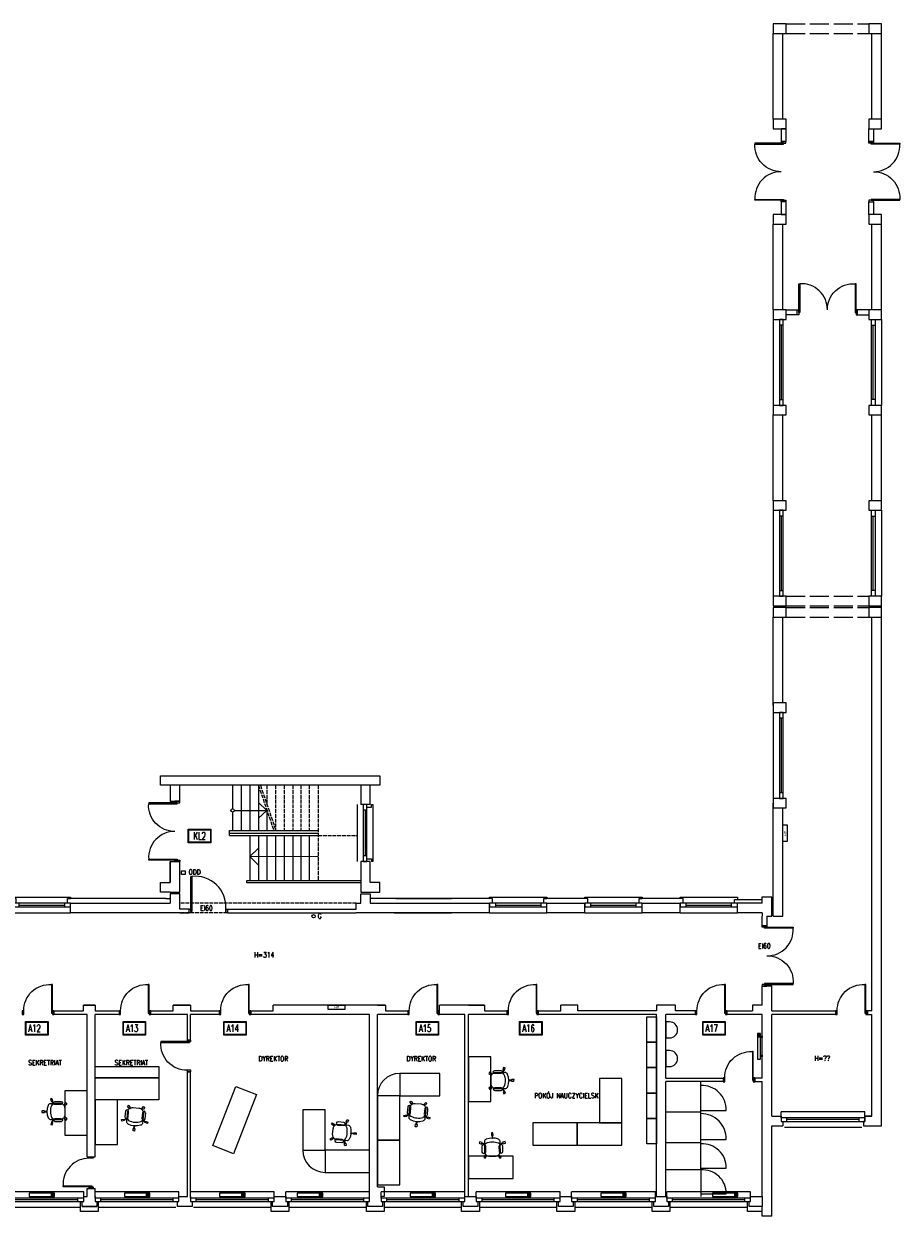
# Model space of a CAD drawing. Header units: millimetres. Extents: x -20020 to 55682, y 3351 to 17623.
# Tile 9 of 49: x 5320 to 8076, y 4029 to 7779. Entities that reach past the tile are written whole.
import ezdxf

# ---------------------------------------------------------------- set-up
doc = ezdxf.new("R2010")
doc.units = ezdxf.units.MM
doc.linetypes.add('ACAD_ISO02W100', pattern=[15, 12, -3])
doc.layers.get('0').update_dxf_attribs({"color": 252, "lineweight": 9})
for name, color, linetype, lineweight in [('#UWAGI', 10, 'Continuous', 9), ('0 - przerywana', 252, 'ACAD_ISO02W100', 9), ('0- stolarka', 252, 'Continuous', 9), ('0- widokowe', 252, 'Continuous', 9), ('000 STOLARKA', 252, 'Continuous', 9), ('000- DODATKI', 252, 'Continuous', 9), ('000- ŚCIANY', 252, 'Continuous', 9), ('000-NUMERY SALI', 252, 'Continuous', 9), ('Grzejniki CO na rzucie', 252, 'Continuous', 9), ('PIK_09_MEBLE', 252, 'Continuous', 9)]:
    doc.layers.add(name, color=color, linetype=linetype, lineweight=lineweight)
doc.layers.add('Znaki bezp.', color=10, linetype='Continuous')
doc.styles.add('GENERATED_STYLE_7', font='txt', dxfattribs={"width": 0.8})
doc.styles.get("Standard").update_dxf_attribs({"font": 'romans.shx', "width": 0.7})

# ---------------------------------------------------------------- blocks, each defined once
blk = doc.blocks.new('okno łącznika')
at = {"layer": '0- stolarka'}
for points in [[(7697, 5612.8), (7697, 5342.8), (7708, 5342.8), (7708, 5612.8), (7697, 5612.8)], [(7708, 5594.6), (7697, 5594.6)], [(7702.5, 5361), (7702.5, 5594.6)], [(7697, 5361), (7708, 5361)]]:
    blk.add_lwpolyline(points, dxfattribs=at)
at = {"layer": '0- widokowe'}
blk.add_lwpolyline([(7677, 5612.8), (7677, 5342.8)], dxfattribs=at)
blk = doc.blocks.new('drzwi 2x90')
at = {"layer": '0- stolarka'}
for points in [[(5795.1, 5238.8, -0.437586), (5712.6, 5325.8, -1.233982)], [(5795.1, 5238.8, 0.437586), (5712.6, 5151.8, 1.233982)]]:
    blk.add_lwpolyline(points, format="xyb", dxfattribs=at)
for points in [[(5802.6, 5328.8), (5712.6, 5328.8), (5712.6, 5325.8), (5802.6, 5325.8), (5802.6, 5328.8)], [(5795.1, 5333.8), (5795.1, 5328.8), (5810.1, 5328.8), (5810.1, 5333.8), (5795.1, 5333.8)], [(5802.6, 5148.8), (5712.6, 5148.8), (5712.6, 5151.8), (5802.6, 5151.8), (5802.6, 5148.8)], [(5795.1, 5143.8), (5795.1, 5148.8), (5810.1, 5148.8), (5810.1, 5143.8), (5795.1, 5143.8)]]:
    blk.add_lwpolyline(points, dxfattribs=at)
blk = doc.blocks.new('d90')
at = {"layer": '0- stolarka'}
for points in [[(-270.5, 3071.8), (-270.5, 3161.8), (-267.5, 3161.8), (-267.5, 3071.8), (-270.5, 3071.8)], [(-275.5, 3079.3), (-270.5, 3079.3), (-270.5, 3067.3), (-275.5, 3067.3), (-275.5, 3079.3)], [(-180.5, 3079.3), (-175.5, 3079.3), (-175.5, 3067.3), (-180.5, 3067.3), (-180.5, 3079.3)]]:
    blk.add_lwpolyline(points, dxfattribs=at)
blk.add_lwpolyline([(-180.5, 3079.3, 0.437586), (-267.5, 3161.8, 1.233982)], format="xyb", dxfattribs=at)
blk = doc.blocks.new('OKNO 01')
at = {"layer": '0- stolarka'}
for points in [[(-526.8, 5012.8), (-706.8, 5012.8), (-706.8, 5001.8), (-526.8, 5001.8), (-526.8, 5012.8)], [(-688.6, 5012.8), (-688.6, 5001.8)], [(-688.6, 5007.3), (-545, 5007.3)], [(-545, 5012.8), (-545, 5001.8)]]:
    blk.add_lwpolyline(points, dxfattribs=at)
at = {"layer": '0- widokowe'}
for points in [[(-706.8, 5027.8), (-706.8, 5031.8), (-526.8, 5031.8), (-526.8, 5027.8)], [(-697.8, 5012.8), (-697.8, 5027.8), (-706.8, 5027.8)], [(-535.9, 5012.8), (-535.9, 5027.8), (-526.8, 5027.8)], [(-706.8, 4982.8), (-526.8, 4982.8)]]:
    blk.add_lwpolyline(points, dxfattribs=at)
blk = doc.blocks.new('OKNO 02')
at = {"layer": '0- stolarka'}
for points in [[(-795.8, 4074.8), (-532.4, 4074.8), (-532.4, 4085.8), (-795.8, 4085.8), (-795.8, 4074.8)], [(-777.7, 4074.8), (-777.7, 4085.8)], [(-550.6, 4080.3), (-777.7, 4080.3)], [(-550.6, 4074.8), (-550.6, 4085.8)]]:
    blk.add_lwpolyline(points, dxfattribs=at)
at = {"layer": '0- widokowe'}
for points in [[(-532.4, 4104.8), (-795.8, 4104.8)], [(-795.8, 4085.8), (-795.8, 4104.8)], [(-532.4, 4085.8), (-532.4, 4104.8)], [(-542.4, 4055.8), (-542.4, 4055.8), (-785.8, 4055.8), (-785.8, 4055.8)]]:
    blk.add_lwpolyline(points, dxfattribs=at)
blk = doc.blocks.new('INNY_P_ALH_LEFT_P_90_80_80_30_10')
for p, q in [((-380, -70), (-280, -70)), ((-380, -90), (-320, -90)), ((-380, -110), (-280, -110)), ((-380, -130), (-320, -130))]:
    blk.add_line(p, q)
for points in [[(-320, -50), (-320, 0), (-280, 0), (-280, -50)], [(280, -50), (280, 0), (320, 0), (320, -50)], [(-400, -150), (400, -150), (400, -50), (-400, -50), (-400, -150)]]:
    blk.add_lwpolyline(points)
blk = doc.blocks.new('Z$W@#14095')
at = {"layer": 'PIK_09_MEBLE', "linetype": 'Continuous'}
for p, q in [((19.9, 38.6), (20.2, 40.2)), ((19.9, 29.1), (19.9, 38.6)), ((20.2, 40.2), (20.8, 41.8)), ((20.7, 60.7), (24.8, 63.6)), ((25.3, 54.2), (20.7, 60.7)), ((20.8, 41.8), (21.6, 43.2)), ((21.6, 43.2), (22.6, 44.5)), ((22.6, 44.5), (23.8, 45.7)), ((23.8, 45.7), (31.8, 48.4)), ((24.8, 63.6), (29.4, 57.1)), ((26.9, 55.4), (25.3, 54.2)), ((26.9, 55.4), (27.8, 56.1)), ((31.8, 48.4), (26.9, 55.4)), ((29.4, 57.1), (27.9, 56.1)), ((27.9, 56.1), (33.2, 48.9)), ((31.8, 48.5), (33.2, 49)), ((33.2, 48.9), (34.4, 49.3)), ((34.4, 49.3), (56.9, 56.5)), ((54.1, 63), (36.6, 57.4)), ((39.7, 47.9), (57.2, 53.5)), ((39.7, 47.9), (39.7, 47.9)), ((54.1, 63), (54.1, 63)), ((56.9, 56.5), (59.4, 56.5)), ((59.4, 56.5), (62, 56.1)), ((62, 56.1), (64.4, 55.3)), ((64.4, 55.3), (66.7, 54.1)), ((66.6, 57.1), (71.3, 63.5)), ((68.1, 56), (66.6, 57.1)), ((66.7, 54.1), (68.1, 56)), ((69.1, 55.2), (67.8, 53.4)), ((67.8, 53.4), (69.7, 51.8)), ((68, 56), (69, 55.3)), ((70.6, 54.1), (69.1, 55.2)), ((69.7, 51.8), (71.3, 49.8)), ((75.3, 60.6), (70.6, 54.1)), ((71.3, 63.5), (75.3, 60.6)), ((71.3, 49.8), (72.6, 47.7)), ((72.6, 47.7), (73.6, 45.4)), ((73.6, 45.4), (79.2, 27.8)), ((6.1, 16.6), (13.8, 19.1)), ((7.7, 11.9), (6.1, 16.6)), ((15.3, 14.3), (7.7, 11.9)), ((13.8, 19.1), (14.3, 17.3)), ((14.3, 17.3), (22, 19.8)), ((14.7, 16.1), (14.3, 17.3)), ((22.4, 18.5), (14.7, 16.1)), ((14.7, 16.1), (15.3, 14.3)), ((22, 19.8), (19.9, 29.1)), ((22, 19.8), (22.4, 18.5)), ((26.2, 9.7), (22.4, 18.5)), ((31.7, 2), (26.2, 9.7)), ((32.9, 0.8), (31.7, 2)), ((34.3, -0.1), (32.9, 0.8)), ((47.1, 1), (39, -1.5)), ((47.1, 1), (48.5, 1.5)), ((47.2, -7.6), (47.1, 1)), ((48.5, 1.4), (48.4, -7.6)), ((49.7, 1.7), (48.5, 1.4)), ((72.2, 9), (49.7, 1.7)), ((70.6, 11.7), (53.1, 6.1)), ((56.2, -3.4), (73.7, 2.2)), ((70.6, 11.7), (70.6, 11.7)), ((74.3, 10.5), (72.2, 9)), ((76.1, 12.3), (74.3, 10.5)), ((77.6, 14.4), (76.1, 12.3)), ((78.8, 16.7), (77.6, 14.4)), ((81, 16), (78.8, 16.7)), ((79.2, 27.8), (79.8, 25.3)), ((79.8, 20.3), (79.2, 17.8)), ((79.2, 17.8), (81.4, 17.1)), ((79.8, 25.3), (80, 22.8)), ((80, 22.8), (79.8, 20.3)), ((80.4, 14.2), (81, 16)), ((88, 11.7), (80.4, 14.2)), ((80.8, 15.7), (81.3, 17.2)), ((81.4, 17.1), (81.9, 18.9)), ((81.9, 18.9), (89.6, 16.4)), ((89.6, 16.4), (88, 11.7)), ((35.8, -0.8), (34.3, -0.1)), ((37.4, -1.3), (35.8, -0.8)), ((39, -1.5), (37.4, -1.3)), ((45.3, -15.6), (45.2, -7.6)), ((45.2, -7.6), (47.2, -7.6)), ((50.3, -15.6), (45.3, -15.6)), ((47.1, -7.5), (48.3, -7.5)), ((48.4, -7.6), (50.2, -7.6)), ((50.2, -7.6), (50.3, -15.6)), ((56.2, -3.4), (56.2, -3.4))]:
    blk.add_line(p, q, dxfattribs=at)
for centre, radius, start, end in [((74.9, 37.7), 44, 173.9437, 199.7938), ((41.4, 41.3), 10.3, 130.9193, 174.1814), ((38.1, 52.6), 5, 107.8491, 287.8491), ((55.6, 58.3), 5, 287.8491, 107.8491), ((58.1, 40.5), 16.2, 53.6526, 58.1201), ((75.8, 34.9), 44, 195.9043, 221.7545), ((50.7, 12.5), 10.3, 221.5167, 264.7788), ((54.6, 1.3), 5, 107.8491, 287.8491), ((72.1, 7), 5, 287.8491, 107.8491), ((63.8, 22.9), 16.2, 337.578, 342.0456)]:
    blk.add_arc(centre, radius, start, end, dxfattribs=at)

msp = doc.modelspace()

# ---------------------------------------------------------------- linework, layer by layer
at = {"layer": '0 - przerywana', "ltscale": 5}
for points in [[(7717.03, 7778.81), (7977.03, 7778.81)], [(7717.03, 7748.81), (7977.03, 7748.81)], [(7717.03, 5978.81), (7977.03, 5978.81)], [(7717.03, 5948.81), (7977.03, 5948.81)], [(7717.03, 5942.81), (7977.03, 5942.81)], [(7717.03, 5912.81), (7977.03, 5912.81)]]:
    msp.add_lwpolyline(points, dxfattribs=at)
at = {"layer": '0 - przerywana'}
for points in [[(6057.64, 5383.81), (6106.44, 5241.4)], [(6063.99, 5383.81), (6112.79, 5241.4)], [(6084.64, 5383.81), (6084.64, 5323.53)], [(6111.64, 5383.81), (6111.64, 5241.4)], [(6138.64, 5383.81), (6138.64, 5241.4)], [(6165.64, 5383.81), (6165.64, 5241.4)], [(6191.64, 5383.81), (6191.64, 5241.4)], [(6217.64, 5383.81), (6217.64, 5241.4)], [(6245.64, 5383.81), (6245.64, 5083.81)], [(6245.64, 5226.22), (6368.64, 5226.22)], [(6365.44, 5012.81), (5810.12, 5012.81)], [(5960.12, 4982.81), (5810.12, 4982.81)]]:
    msp.add_lwpolyline(points, dxfattribs=at)
at = {"layer": '0- stolarka'}
for points in [[(7717.03, 7408.81), (7717.03, 7448.81), (7702.03, 7448.81), (7702.03, 7408.81), (7717.03, 7408.81)], [(7977.03, 7408.81), (7977.03, 7448.81), (7992.03, 7448.81), (7992.03, 7408.81), (7977.03, 7408.81)], [(7717.03, 7178.81), (7717.03, 7218.81), (7702.03, 7218.81), (7702.03, 7178.81), (7717.03, 7178.81)], [(7977.03, 7178.81), (7977.03, 7218.81), (7992.03, 7218.81), (7992.03, 7178.81), (7977.03, 7178.81)], [(7717.03, 6878.81), (7752.03, 6878.81)], [(7752.03, 6863.81), (7717.03, 6863.81)], [(5845.12, 4987.31), (5845.12, 5097.31), (5848.12, 5097.31), (5848.12, 4987.31), (5845.12, 4987.31)], [(5840.12, 4994.81), (5845.12, 4994.81), (5845.12, 4982.81), (5840.12, 4982.81), (5840.12, 4994.81)], [(5955.12, 4994.81), (5960.12, 4994.81), (5960.12, 4982.81), (5955.12, 4982.81), (5955.12, 4994.81)], [(6964.77, 5012.81), (6784.77, 5012.81), (6784.77, 5001.81), (6964.77, 5001.81), (6964.77, 5012.81)], [(6802.94, 5012.81), (6802.94, 5001.81)], [(6802.94, 5007.31), (6946.6, 5007.31)], [(6946.6, 5001.81), (6946.6, 5012.81)], [(7264.43, 5012.81), (7084.43, 5012.81), (7084.43, 5001.81), (7264.43, 5001.81), (7264.43, 5012.81)], [(7102.6, 5012.81), (7102.6, 5001.81)], [(7102.6, 5007.31), (7246.26, 5007.31)], [(7246.26, 5001.81), (7246.26, 5012.81)], [(7564.09, 5012.81), (7384.09, 5012.81), (7384.09, 5001.81), (7564.09, 5001.81), (7564.09, 5012.81)], [(7402.26, 5012.81), (7402.26, 5001.81)], [(7402.26, 5007.31), (7545.92, 5007.31)], [(7545.92, 5001.81), (7545.92, 5012.81)], [(7339.26, 4357.11), (7449.26, 4357.11), (7449.26, 4450.31)], [(7339.26, 4260.98), (7449.26, 4260.98), (7449.26, 4357.11)], [(7339.26, 4175.72), (7449.26, 4175.72), (7449.26, 4264.31)], [(7449.26, 4175.72), (7449.26, 4090.81)]]:
    msp.add_lwpolyline(points, dxfattribs=at)
for points in [[(5955.12, 4994.81, 0.4668685), (5848.12, 5097.31, 1.2339823)], [(7339.26, 4639.78), (7339.26, 4589.35), (7351.04, 4589.35, 1), (7351.04, 4639.78), (7339.26, 4639.78)], [(7339.26, 4549.78), (7339.26, 4499.35), (7351.04, 4499.35, 1), (7351.04, 4549.78), (7339.26, 4549.78)], [(7449.26, 4361.53), (7529.26, 4361.53, 0.4291205), (7449.26, 4439.97, 0.8329065)], [(7449.26, 4270.38), (7529.26, 4270.38, 0.4227362), (7449.26, 4351.22, 0.8329065)], [(7449.26, 4180.14), (7529.26, 4180.14, 0.4357106), (7449.26, 4256.14, 0.8329065)], [(7449.26, 4099.31), (7529.26, 4099.31, 0.4391881), (7449.26, 4174.04, 0.8329065)]]:
    msp.add_lwpolyline(points, format="xyb", dxfattribs=at)
for points in [[(7279.26, 4576.08), (7279.26, 4656.08), (7309.26, 4656.08), (7309.26, 4576.08)], [(7279.26, 4496.08), (7279.26, 4576.08), (7309.26, 4576.08), (7309.26, 4496.08)], [(5544.4, 4499.21), (5744.4, 4499.21), (5744.4, 4464.21), (5544.4, 4464.21)], [(5544.4, 4464.21), (5744.4, 4464.21), (5744.4, 4394.21), (5544.4, 4394.21)], [(7279.26, 4416.08), (7279.26, 4496.08), (7309.26, 4496.08), (7309.26, 4416.08)], [(5914.28, 4250.62), (5986.94, 4436.96), (6052.16, 4411.52), (5979.5, 4225.19)], [(7279.26, 4336.08), (7279.26, 4416.08), (7309.26, 4416.08), (7309.26, 4336.08)], [(7279.26, 4256.08), (7279.26, 4336.08), (7309.26, 4336.08), (7309.26, 4256.08)]]:
    msp.add_lwpolyline(points, close=True, dxfattribs=at)
at = {"layer": '0- widokowe'}
for points in [[(5976.64, 5383.81), (5976.64, 5310.22)], [(6003.64, 5383.81), (6003.64, 5241.4)], [(6030.64, 5383.81), (6030.64, 5241.4)], [(6057.64, 5383.81), (6057.64, 5241.4)], [(6084.64, 5305.02), (6057.64, 5329.42)], [(5976.64, 5299.81), (5976.64, 5241.4)], [(5981.85, 5305.02), (6084.64, 5305.02)], [(6084.64, 5305.02), (6057.64, 5280.62)], [(6084.64, 5305.02), (6084.64, 5241.4)], [(5966.74, 5226.22), (5966.74, 5241.4)], [(5966.74, 5241.4), (6245.64, 5241.4)], [(5966.74, 5233.81), (6245.64, 5233.81)], [(5966.74, 5226.22), (6245.64, 5226.22)], [(6030.64, 5226.22), (6030.64, 5083.81)], [(6057.64, 5226.22), (6057.64, 5083.81)], [(6084.64, 5226.22), (6084.64, 5083.81)], [(6111.64, 5226.22), (6111.64, 5083.81)], [(6138.64, 5226.22), (6138.64, 5083.81)], [(6165.64, 5226.22), (6165.64, 5083.81)], [(6191.64, 5226.22), (6191.64, 5083.81)], [(6217.64, 5226.22), (6217.64, 5083.81)], [(6245.64, 5159.34), (6245.64, 5159.34), (6245.64, 5159.34), (6030.64, 5159.5), (6057.64, 5186.5)], [(6379.64, 5143.81), (6379.64, 5083.81), (6020.15, 5083.81)], [(6030.64, 5159.5), (6057.64, 5132.5)], [(6020.15, 5083.81), (6020.15, 5077.81), (6379.64, 5077.81)], [(5457.37, 5012.81), (5457.37, 5027.81), (5466.46, 5027.81)], [(5766.12, 5027.81), (5766.12, 5027.81), (5466.46, 5027.81)], [(5766.12, 5027.81), (5780.12, 5027.81)], [(6490.09, 5027.81), (6665.11, 5027.81), (6409.64, 5027.81)], [(6793.77, 5012.81), (6793.77, 5027.81), (6665.11, 5027.81)], [(6784.77, 5027.81), (6784.77, 5031.81), (6964.77, 5031.81), (6964.77, 5027.81)], [(6955.68, 5012.81), (6955.68, 5027.81), (6964.77, 5027.81)], [(7093.44, 5012.81), (7093.44, 5027.81), (6964.77, 5027.81)], [(7084.43, 5027.81), (7084.43, 5031.81), (7264.43, 5031.81), (7264.43, 5027.81)], [(7255.35, 5012.81), (7255.35, 5027.81), (7264.43, 5027.81)], [(7393.1, 5012.81), (7393.1, 5027.81), (7264.43, 5027.81)], [(7384.09, 5027.81), (7384.09, 5031.81), (7564.09, 5031.81), (7564.09, 5024.81)], [(7555.01, 5012.81), (7555.01, 5024.81), (7642.03, 5024.81)], [(6784.77, 4982.81), (6964.77, 4982.81)], [(7084.43, 4982.81), (7264.43, 4982.81)], [(7384.09, 4982.81), (7564.09, 4982.81)], [(5554.18, 4074.81), (5554.18, 4043.81), (5498.18, 4043.81), (5498.18, 4074.81)], [(6153.5, 4074.81), (6153.5, 4043.81), (6097.5, 4043.81), (6097.5, 4074.81)], [(6453.17, 4074.81), (6453.17, 4043.81), (6397.17, 4043.81), (6397.17, 4074.81)], [(6752.83, 4074.81), (6752.83, 4043.81), (6696.83, 4043.81), (6696.83, 4074.81)], [(7052.49, 4074.81), (7052.49, 4043.81), (6996.49, 4043.81), (6996.49, 4074.81)], [(7352.16, 4074.81), (7352.16, 4043.81), (7296.16, 4043.81), (7296.16, 4074.81)], [(7642.03, 4043.81), (7595.82, 4043.81), (7595.82, 4074.81)]]:
    msp.add_lwpolyline(points, dxfattribs=at)
msp.add_circle((5976.64, 5305.02), 5.2, dxfattribs=at)
at = {"layer": '000- DODATKI'}
msp.add_lwpolyline([(5816.29, 5114.83), (5827.25, 5114.83), (5827.25, 5103.87), (5816.29, 5103.87)], close=True, dxfattribs=at)
msp.add_circle((6231.17, 4971.86), 5.18, dxfattribs=at)
at = {"layer": '000- ŚCIANY'}
for points in [[(7677.03, 7763.81), (7677.03, 7748.81), (7717.03, 7748.81), (7717.03, 7778.81), (7677.03, 7778.81), (7677.03, 7763.81)], [(7977.03, 7763.81), (7977.03, 7748.81), (8017.03, 7748.81), (8017.03, 7778.81), (7977.03, 7778.81), (7977.03, 7763.81)], [(7677.03, 7478.81), (7677.03, 7748.81)], [(7707.03, 7478.81), (7707.03, 7748.81)], [(7987.03, 7478.81), (7987.03, 7748.81)], [(8017.03, 7478.81), (8017.03, 7748.81)], [(7677.03, 7463.81), (7677.03, 7448.81), (7717.03, 7448.81), (7717.03, 7478.81), (7677.03, 7478.81), (7677.03, 7463.81)], [(7977.03, 7463.81), (7977.03, 7448.81), (8017.03, 7448.81), (8017.03, 7478.81), (7977.03, 7478.81), (7977.03, 7463.81)], [(7677.03, 7163.81), (7677.03, 7148.81), (7717.03, 7148.81), (7717.03, 7178.81), (7677.03, 7178.81), (7677.03, 7163.81)], [(7977.03, 7163.81), (7977.03, 7148.81), (8017.03, 7148.81), (8017.03, 7178.81), (7977.03, 7178.81), (7977.03, 7163.81)], [(7677.03, 6878.81), (7677.03, 7148.81)], [(7707.03, 6878.81), (7707.03, 7148.81)], [(7987.03, 6878.81), (7987.03, 7148.81)], [(8017.03, 6878.81), (8017.03, 7148.81)], [(7677.03, 6863.81), (7677.03, 6848.81), (7717.03, 6848.81), (7717.03, 6878.81), (7677.03, 6878.81), (7677.03, 6863.81)], [(7977.03, 6878.81), (7942.21, 6878.81)], [(7942.21, 6863.81), (7977.03, 6863.81)], [(7977.03, 6863.81), (7977.03, 6848.81), (8017.03, 6848.81), (8017.03, 6878.81), (7977.03, 6878.81), (7977.03, 6863.81)], [(7677.03, 6563.81), (7677.03, 6548.81), (7717.03, 6548.81), (7717.03, 6578.81), (7677.03, 6578.81), (7677.03, 6563.81)], [(7977.03, 6563.81), (7977.03, 6548.81), (8017.03, 6548.81), (8017.03, 6578.81), (7977.03, 6578.81), (7977.03, 6563.81)], [(7677.03, 6278.81), (7677.03, 6548.81)], [(7707.03, 6278.81), (7707.03, 6548.81)], [(7987.03, 6278.81), (7987.03, 6548.81)], [(8017.03, 6278.81), (8017.03, 6548.81)], [(7677.03, 6263.81), (7677.03, 6248.81), (7717.03, 6248.81), (7717.03, 6278.81), (7677.03, 6278.81), (7677.03, 6263.81)], [(7977.03, 6263.81), (7977.03, 6248.81), (8017.03, 6248.81), (8017.03, 6278.81), (7977.03, 6278.81), (7977.03, 6263.81)], [(7677.03, 5963.81), (7677.03, 5948.81), (7717.03, 5948.81), (7717.03, 5978.81), (7677.03, 5978.81), (7677.03, 5963.81)], [(7977.03, 5963.81), (7977.03, 5948.81), (8017.03, 5948.81), (8017.03, 5978.81), (7977.03, 5978.81), (7977.03, 5963.81)], [(7677.03, 5927.81), (7677.03, 5912.81), (7717.03, 5912.81), (7717.03, 5942.81), (7677.03, 5942.81), (7677.03, 5927.81)], [(7977.03, 5927.81), (7977.03, 5912.81), (8017.03, 5912.81), (8017.03, 5942.81), (7977.03, 5942.81), (7977.03, 5927.81)], [(8017.03, 4312.81), (8017.03, 5956.87)], [(7677.03, 5635.31), (7677.03, 5912.81)], [(7707.03, 5642.81), (7707.03, 5912.81)], [(7987.03, 4674.81), (7987.03, 5912.81)], [(7677.03, 5627.81), (7677.03, 5612.81), (7717.03, 5612.81), (7717.03, 5642.81), (7677.03, 5642.81), (7677.03, 5627.81)], [(5780.12, 5383.81), (5750.12, 5383.81), (5750.12, 5413.81), (6409.64, 5413.81), (6439.64, 5413.81), (6439.64, 5383.81), (5810.12, 5383.81)], [(5810.12, 5333.81), (5810.12, 5383.81), (5780.12, 5383.81), (5780.12, 5333.81)], [(6409.64, 5323.81), (6409.64, 5383.81), (6379.64, 5383.81), (6379.64, 5323.81)], [(6379.64, 5383.81), (6379.64, 5323.81)], [(5780.12, 5333.81), (5810.12, 5333.81)], [(7677.03, 5327.81), (7677.03, 5312.81), (7717.03, 5312.81), (7717.03, 5342.81), (7677.03, 5342.81), (7677.03, 5327.81)], [(7677.03, 4972.81), (7677.03, 5327.81)], [(6409.64, 5323.81), (6379.64, 5323.81)], [(7677.03, 4972.81), (7707.03, 4972.81), (7707.03, 5312.81)], [(5780.12, 5047.81), (5810.12, 5047.81), (5810.12, 5143.81)], [(5780.12, 5143.81), (5780.12, 5077.81)], [(5780.12, 5077.81), (5780.12, 5143.81), (5810.12, 5143.81)], [(6379.64, 5143.81), (6379.64, 5047.81)], [(6409.64, 5143.81), (6379.64, 5143.81)], [(6409.64, 5077.81), (6409.64, 5143.81)], [(5780.12, 5047.81), (5750.12, 5047.81), (5750.12, 5077.81), (5780.12, 5077.81)], [(6379.64, 5047.81), (6409.64, 5047.81), (6439.64, 5047.81), (6439.64, 5077.81), (6409.64, 5077.81)], [(5810.12, 4994.81), (5810.12, 5042.81), (5780.12, 5042.81), (5780.12, 5012.81)], [(6379.64, 5047.81), (6409.64, 5047.81)], [(6379.64, 5012.81), (6379.64, 5042.81), (6409.64, 5042.81), (6409.64, 5012.81)], [(7642.03, 5012.81), (7642.03, 5032.81), (7672.03, 5032.81)], [(7672.03, 4972.81), (7672.03, 5032.81)], [(5466.46, 4982.81), (5466.46, 5012.81)], [(5466.46, 5012.81), (5586.12, 5012.81)], [(5586.12, 5012.81), (5780.12, 5012.81)], [(5766.12, 5012.81), (5780.12, 5012.81)], [(5810.12, 4982.81), (5840.12, 4982.81), (5840.12, 4994.81), (5810.12, 4994.81)], [(5960.12, 4982.81), (5960.12, 4994.81), (6365.44, 4994.81)], [(6365.44, 4994.81), (6365.44, 5012.81)], [(6365.44, 5012.81), (6379.64, 5012.81)], [(6409.64, 5012.81), (6485.11, 5012.81)], [(6485.11, 5012.81), (6784.77, 5012.81)], [(6784.77, 4982.81), (6784.77, 5012.81)], [(6964.77, 4982.81), (6964.77, 5012.81)], [(6964.77, 5012.81), (7084.43, 5012.81)], [(7084.43, 4982.81), (7084.43, 5012.81)], [(7264.43, 4982.81), (7264.43, 5012.81)], [(7264.43, 5012.81), (7384.09, 5012.81)], [(7384.09, 4982.81), (7384.09, 5012.81)], [(7642.03, 5012.81), (7564.09, 5012.81)], [(7564.09, 4982.81), (7564.09, 5012.81)], [(5766.12, 4982.81), (5466.46, 4982.81)], [(5810.12, 4982.81), (5766.12, 4982.81)], [(5960.12, 4982.81), (6365.44, 4982.81)], [(6485.11, 4982.81), (6365.44, 4982.81)], [(6485.11, 4982.81), (6665.11, 4982.81)], [(6784.77, 4982.81), (6485.11, 4982.81)], [(7084.43, 4982.81), (6964.77, 4982.81)], [(7384.09, 4982.81), (7264.43, 4982.81)], [(7642.03, 4982.81), (7564.09, 4982.81)], [(7642.03, 4982.81), (7642.03, 4972.81)], [(7642.03, 4942.81), (7642.03, 4972.81)], [(7657.03, 4972.81), (7672.03, 4972.81)], [(7657.03, 4972.81), (7657.03, 4942.81)], [(7642.03, 4942.81), (7657.03, 4942.63)], [(7642.03, 4692.81), (7642.03, 4752.81)], [(7642.03, 4692.81), (7642.03, 4752.81), (7672.03, 4752.81)], [(7672.03, 4674.81), (7672.03, 4752.81)], [(5544.4, 4692.81), (5507.4, 4692.81)], [(5507.4, 4674.81), (5507.4, 4692.81), (5544.4, 4692.81), (5544.4, 4674.81)], [(5719.4, 4662.81), (5719.4, 4674.81), (5789.4, 4674.81), (5789.4, 4692.81), (5844.06, 4692.81), (5844.06, 4674.81), (5844.06, 4674.81), (5934.06, 4674.81), (5934.06, 4662.81)], [(5844.06, 4692.81), (5789.4, 4692.81)], [(6034.06, 4674.81), (6104.06, 4674.81), (6104.06, 4692.81)], [(6457.17, 4692.81), (6104.06, 4692.81)], [(6432.17, 4692.81), (6457.17, 4692.81), (6457.17, 4674.81), (6457.17, 4674.81), (6527.17, 4674.81), (6527.17, 4662.81)], [(6768.83, 4692.81), (6627.17, 4692.81)], [(6627.17, 4662.81), (6627.17, 4692.81)], [(6718.83, 4692.81), (6768.83, 4692.81), (6768.83, 4674.81)], [(6938.83, 4662.81), (6938.83, 4674.81), (7008.83, 4674.81), (7008.83, 4692.81)], [(7062.83, 4692.81), (7008.83, 4692.81)], [(7315.26, 4692.81), (7309.26, 4692.81), (7309.26, 4674.81), (7062.83, 4674.81), (7062.83, 4692.81)], [(7369.26, 4692.81), (7315.26, 4692.81)], [(7369.26, 4674.81), (7369.26, 4692.81)], [(7642.03, 4692.81), (7612.03, 4692.81)], [(7612.03, 4692.81), (7612.03, 4674.81)], [(5414.73, 4674.81), (5414.73, 4662.81)], [(5414.73, 4674.81), (5507.4, 4674.81)], [(5519.4, 4662.81), (5414.73, 4662.81)], [(5519.4, 4662.81), (5507.4, 4662.81)], [(5519.4, 4215.81), (5519.4, 4662.81)], [(5544.4, 4674.81), (5619.4, 4674.81), (5619.4, 4662.81)], [(5619.4, 4662.81), (5544.4, 4662.81)], [(5544.4, 4215.81), (5544.4, 4662.81)], [(5835.06, 4662.81), (5719.4, 4662.81)], [(5835.06, 4582.81), (5835.06, 4662.81)], [(5934.06, 4662.81), (5844.06, 4662.81)], [(5844.06, 4582.81), (5844.06, 4662.81)], [(6034.06, 4674.81), (6034.06, 4662.81)], [(6407.17, 4662.81), (6034.06, 4662.81)], [(6407.17, 4090.81), (6407.17, 4662.81)], [(6527.17, 4662.81), (6432.17, 4662.81)], [(6432.17, 4120.81), (6432.17, 4662.81)], [(6706.83, 4662.81), (6627.17, 4662.81)], [(6706.83, 4090.81), (6706.83, 4662.81)], [(6838.83, 4662.81), (6718.83, 4662.81)], [(6718.83, 4090.81), (6718.83, 4662.81)], [(6768.83, 4674.81), (6838.83, 4674.81), (6838.83, 4662.81)], [(7309.26, 4662.81), (6938.83, 4662.81)], [(7309.26, 4090.81), (7309.26, 4090.81), (7309.26, 4662.81)], [(7339.26, 4462.81), (7339.26, 4662.81)], [(7432.03, 4662.81), (7339.26, 4662.81)], [(7432.03, 4662.81), (7432.03, 4674.81), (7369.26, 4674.81)], [(7532.03, 4662.81), (7532.03, 4674.81), (7612.03, 4674.81)], [(7642.03, 4662.81), (7532.03, 4662.81)], [(7642.03, 4462.81), (7642.03, 4662.81)], [(7672.03, 4674.81), (7873.03, 4674.81), (7873.03, 4662.81), (7672.03, 4662.81)], [(7672.03, 4342.81), (7672.03, 4662.81)], [(7987.03, 4674.81), (7973.03, 4674.81), (7973.03, 4662.81), (7987.03, 4662.81)], [(7987.03, 4342.81), (7987.03, 4662.81)], [(5844.06, 4582.81), (5835.06, 4582.81)], [(5835.06, 4090.81), (5835.06, 4482.81)], [(5844.06, 4482.81), (5835.06, 4482.81)], [(5844.06, 4090.81), (5844.06, 4482.81)], [(7339.26, 4462.81), (7519.26, 4462.81), (7519.26, 4452.81), (7339.26, 4452.81)], [(7642.03, 4462.81), (7619.26, 4462.81), (7619.26, 4452.81), (7642.03, 4452.81)], [(7339.26, 4090.81), (7339.26, 4452.81)], [(7642.03, 4090.81), (7642.03, 4452.81)], [(7672.03, 4342.81), (7701.85, 4342.81)], [(7672.03, 4342.81), (7701.85, 4342.81), (7701.85, 4326.81), (7706.85, 4326.81), (7706.85, 4312.81)], [(7672.03, 4028.81), (7672.03, 4312.81)], [(7672.03, 4312.81), (7706.85, 4312.81)], [(7987.03, 4342.81), (7965.3, 4342.81), (7965.3, 4326.81), (7960.3, 4326.81), (7960.3, 4312.81)], [(7960.3, 4312.81), (8017.03, 4312.81)], [(7965.3, 4342.81), (7987.03, 4342.81)], [(5519.4, 4215.81), (5544.4, 4215.81)], [(5544.4, 4090.81), (5544.4, 4074.81), (5549.4, 4074.81), (5549.4, 4058.81), (5503.18, 4058.81), (5503.18, 4074.81), (5508.18, 4074.81), (5508.18, 4090.81)], [(5508.18, 4090.81), (5519.4, 4090.81)], [(5519.4, 4090.81), (5519.4, 4115.81)], [(5519.4, 4115.81), (5544.4, 4115.81)], [(5544.4, 4090.81), (5544.4, 4115.81)], [(5844.06, 4090.81), (5844.06, 4074.81), (5849.06, 4074.81), (5849.06, 4058.81), (5802.84, 4058.81), (5802.84, 4074.81), (5807.84, 4074.81), (5807.84, 4090.81)], [(5807.84, 4090.81), (5835.06, 4090.81)], [(6107.5, 4090.81), (6143.72, 4090.81), (6143.72, 4074.81), (6148.72, 4074.81), (6148.72, 4058.81), (6102.5, 4058.81), (6102.5, 4074.81), (6107.5, 4074.81), (6107.5, 4090.81)], [(6443.38, 4090.81), (6443.38, 4074.81), (6448.38, 4074.81), (6448.38, 4058.81), (6402.17, 4058.81), (6402.17, 4074.81), (6407.17, 4074.81), (6407.17, 4090.81)], [(6432.17, 4120.81), (6453.56, 4120.81), (6453.56, 4090.81), (6443.38, 4090.81)], [(6706.83, 4090.81), (6743.05, 4090.81), (6743.05, 4074.81), (6748.05, 4074.81), (6748.05, 4058.81), (6701.83, 4058.81), (6701.83, 4074.81), (6706.83, 4074.81), (6706.83, 4090.81)], [(7006.49, 4090.81), (7042.71, 4090.81), (7042.71, 4074.81), (7047.71, 4074.81), (7047.71, 4058.81), (7001.49, 4058.81), (7001.49, 4074.81), (7006.49, 4074.81), (7006.49, 4090.81)], [(7306.15, 4090.81), (7342.37, 4090.81), (7342.37, 4074.81), (7347.37, 4074.81), (7347.37, 4058.81), (7301.15, 4058.81), (7301.15, 4074.81), (7306.15, 4074.81), (7306.15, 4090.81)], [(7642.03, 4058.81), (7600.82, 4058.81), (7600.82, 4074.81), (7605.82, 4074.81), (7605.82, 4090.81)], [(7605.82, 4090.81), (7642.03, 4090.81), (7642.03, 4058.81)], [(5503.18, 4058.81), (5549.4, 4058.81)], [(7672.03, 4028.81), (7642.03, 4028.81), (7642.03, 4058.81)]]:
    msp.add_lwpolyline(points, dxfattribs=at)
at = {"layer": '000-NUMERY SALI'}
for points in [[(5837.2, 5245.64), (5908.1, 5245.64), (5908.1, 5203.44), (5837.2, 5203.44)], [(5838.7, 5244.14), (5906.6, 5244.14), (5906.6, 5204.94), (5838.7, 5204.94)], [(5325.31, 4640.51), (5396.21, 4640.51), (5396.21, 4598.31), (5325.31, 4598.31)], [(5326.81, 4639.01), (5394.71, 4639.01), (5394.71, 4599.81), (5326.81, 4599.81)], [(5632.06, 4640.51), (5702.96, 4640.51), (5702.96, 4598.31), (5632.06, 4598.31)], [(5633.56, 4639.01), (5701.46, 4639.01), (5701.46, 4599.81), (5633.56, 4599.81)], [(5948.67, 4640.51), (6019.57, 4640.51), (6019.57, 4598.31), (5948.67, 4598.31)], [(5950.17, 4639.01), (6018.07, 4639.01), (6018.07, 4599.81), (5950.17, 4599.81)], [(6553.56, 4640.51), (6624.45, 4640.51), (6624.45, 4598.31), (6553.56, 4598.31)], [(6555.05, 4639.01), (6622.96, 4639.01), (6622.96, 4599.81), (6555.05, 4599.81)], [(6879.17, 4640.51), (6950.06, 4640.51), (6950.06, 4598.31), (6879.17, 4598.31)], [(6880.66, 4639.01), (6948.56, 4639.01), (6948.56, 4599.81), (6880.66, 4599.81)], [(7454.97, 4640.51), (7525.87, 4640.51), (7525.87, 4598.31), (7454.97, 4598.31)], [(7456.47, 4639.01), (7524.37, 4639.01), (7524.37, 4599.81), (7456.47, 4599.81)]]:
    msp.add_lwpolyline(points, close=True, dxfattribs=at)
at = {"layer": 'PIK_09_MEBLE'}
for points in [[(6718.83, 4529.88), (6718.83, 4389.88), (6788.83, 4389.88), (6788.83, 4529.88), (6718.83, 4529.88)], [(6628.4, 4477.47), (6502.17, 4477.46), (6502.17, 4407.46), (6628.4, 4407.47), (6628.4, 4477.47)], [(7200.34, 4321.81), (7200.34, 4461.81), (7130.34, 4461.81), (7130.34, 4321.81), (7200.34, 4321.81)], [(5519.4, 4283.05), (5519.4, 4423.05), (5449.4, 4423.05), (5449.4, 4283.05), (5519.4, 4283.05)], [(5614.4, 4254.21), (5614.4, 4394.21), (5544.4, 4394.21), (5544.4, 4254.21), (5614.4, 4254.21)], [(6502.17, 4267.46), (6502.17, 4407.46), (6432.17, 4407.46), (6432.17, 4267.46), (6502.17, 4267.46)], [(6197.16, 4362.75), (6197.17, 4236.52), (6267.17, 4236.52), (6267.16, 4362.75), (6197.16, 4362.75)], [(6920.34, 4251.81), (7060.34, 4251.81), (7060.34, 4321.81), (6920.34, 4321.81), (6920.34, 4251.81)], [(7060.34, 4251.81), (7200.34, 4251.81), (7200.34, 4321.81), (7060.34, 4321.81), (7060.34, 4251.81)], [(6502.17, 4127.46), (6502.17, 4267.46), (6432.17, 4267.46), (6432.17, 4127.46), (6502.17, 4127.46)], [(6407.17, 4236.52), (6267.17, 4236.52), (6267.17, 4166.52), (6407.17, 4166.52), (6407.17, 4236.52)], [(6718.83, 4147.76), (6858.83, 4147.76), (6858.83, 4217.76), (6718.83, 4217.76), (6718.83, 4147.76)]]:
    msp.add_lwpolyline(points, dxfattribs=at)
for centre, start, end in [((6502.17, 4407.46), 90, 180), ((6267.17, 4236.52), 180, 270)]:
    msp.add_arc(centre, 70, start, end, dxfattribs=at)
at = {"layer": 'Znaki bezp.'}
for points in [[(7720.99, 5259.4), (7720.99, 5207.32), (7707.03, 5207.32), (7707.03, 5259.4)], [(6277.15, 4692.81), (6329.24, 4692.81), (6329.24, 4678.85), (6277.15, 4678.85)]]:
    msp.add_lwpolyline(points, close=True, dxfattribs=at)

# ---------------------------------------------------------------- block references
at = {"layer": '000 STOLARKA'}
for name, p in [('drzwi 2x90', (1906.91, 2075)), ('okno łącznika', (0, 1236)), ('okno łącznika', (0, 636)), ('okno łącznika', (0, 0)), ('drzwi 2x90', (0, 0)), ('OKNO 01', (5993.25, 0)), ('OKNO 02', (8497.69, 252)), ('OKNO 02', (6040.57, 0)), ('OKNO 02', (6340.23, 0)), ('OKNO 02', (6639.89, 0)), ('OKNO 02', (6939.56, 0)), ('OKNO 02', (7239.22, 0)), ('OKNO 02', (7538.88, 0)), ('OKNO 02', (7838.54, 0)), ('OKNO 02', (8138.21, 0))]:
    msp.add_blockref(name, p, dxfattribs=at)
at = {"layer": '000 STOLARKA', "xscale": -1}
for name, p in [('drzwi 2x90', (13787.15, 2075)), ('okno łącznika', (15694.07, 1236)), ('okno łącznika', (15694.07, 636)), ('drzwi 2x90', (13452.15, -391.17)), ('d90', (5139.21, 1595.48)), ('d90', (5443.87, 1595.48)), ('d90', (5758.54, 1595.48)), ('d90', (6351.65, 1595.48)), ('d90', (6663.31, 1595.48)), ('d90', (7256.51, 1595.48)), ('d90', (7343.74, 1384.48))]:
    msp.add_blockref(name, p, dxfattribs=at)
at = {"layer": '000 STOLARKA', "xscale": -1, "rotation": 89.99999999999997}
for name, p in [('drzwi 2x90', (13086.02, 12673.93)), ('d90', (8912.89, 4307.29))]:
    msp.add_blockref(name, p, dxfattribs=at)
at = {"layer": '000 STOLARKA'}
for name, p, rotation in [('OKNO 01', (1385.83, 4617.02), 270), ('d90', (8605.23, 4391.33), 90.00000000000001)]:
    msp.add_blockref(name, p, dxfattribs=dict(at, rotation=rotation))
at = {"layer": '000- ŚCIANY', "xscale": -1}
msp.add_blockref('d90', (7697.51, 1595.48), dxfattribs=at)
at = {"layer": 'Grzejniki CO na rzucie', "xscale": 0.1, "yscale": 0.1, "zscale": 0.1}
for p, rotation in [((7642.03, 4562.81), 270), ((5376.45, 4085.81), 180), ((5676.12, 4085.81), 180), ((5975.78, 4085.81), 180), ((6220.04, 4085.81), 180), ((6575.1, 4085.81), 180), ((6874.77, 4085.81), 180), ((7174.43, 4085.81), 180), ((7525.66, 4085.81), 180)]:
    msp.add_blockref('INNY_P_ALH_LEFT_P_90_80_80_30_10', p, dxfattribs=dict(at, rotation=rotation))
at = {"layer": 'PIK_09_MEBLE', "xscale": -1}
for p, rotation in [((6872.64, 4444.4), 18.51184446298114), ((5365.58, 4368.53), 198.5118444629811), ((6804.31, 4301.57), 108.5118444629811)]:
    msp.add_blockref('Z$W@#14095', p, dxfattribs=dict(at, rotation=rotation))
at = {"layer": 'PIK_09_MEBLE'}
for p, rotation in [((5676.32, 4284.6), 66.89948467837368), ((6564.09, 4297.85), 66.89948467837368), ((6376.78, 4298.44), 156.8994846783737)]:
    msp.add_blockref('Z$W@#14095', p, dxfattribs=dict(at, rotation=rotation))

# ---------------------------------------------------------------- texts
at = {"layer": '#UWAGI', "insert": (7806.34, 4533.51), "char_height": 16, "attachment_point": 1}
msp.add_mtext_dynamic_manual_height_columns('H=??', width=71.9795, gutter_width=12.5, heights=[0], dxfattribs=at)
at = {"layer": '000- DODATKI', "char_height": 16, "attachment_point": 1}
for s, width, insert in [('ODD', 48.5104, (5838.45, 5119.19)), ('EI60', 48.5104, (5874.7, 5005.69)), ('G', 48.5104, (6244.32, 4980.63)), ('EI60', 48.5104, (7629.33, 4886.77)), ('H=314', 71.9795, (6044.19, 4858.84)), ('SEKRETRIAT', 48.5104, (5333.98, 4519.34)), ('SEKRETRIAT', 48.5104, (5605.76, 4519.34)), ('DYREKTOR', 48.5104, (6058.08, 4531.9)), ('DYREKTOR', 48.5104, (6523.28, 4531.9)), ('POKÓJ NAUCZYCIELSKI', 267.4343, (6925.45, 4415.82))]:
    msp.add_mtext_dynamic_manual_height_columns(s, width=width, gutter_width=12.5, heights=[0], dxfattribs=dict(at, insert=insert))
at = {"layer": '000-NUMERY SALI', "char_height": 22.5, "attachment_point": 1}
for s, width, insert in [('KL2', 52.2186, (5853.29, 5236.19)), ('A12', 629.8244, (5334.01, 4631.07)), ('A13', 629.8244, (5640.76, 4631.07)), ('A14', 629.8244, (5957.37, 4631.07)), ('A15', 629.8244, (6562.26, 4631.07)), ('A16', 629.8244, (6887.86, 4631.07)), ('A17', 629.8244, (7463.67, 4631.07))]:
    msp.add_mtext_dynamic_manual_height_columns(s, width=width, gutter_width=12.5, heights=[0], dxfattribs=dict(at, insert=insert))
at = {"layer": 'Znaki bezp.', "insert": (7710.41, 5232.8), "char_height": 8, "attachment_point": 2, "rotation": 90, "style": 'GENERATED_STYLE_7'}
msp.add_mtext('\\A1;{\\fArial Europa Środkowa|b0|i0|c0|p34;\\C1;HP}', dxfattribs=at)
at = {"layer": 'Znaki bezp.', "insert": (6304.37, 4689.93), "char_height": 8, "attachment_point": 2, "style": 'GENERATED_STYLE_7'}
msp.add_mtext('\\A1;{\\fArial Europa Środkowa|b0|i0|c0|p34;\\C1;HP}', dxfattribs=at)

doc.saveas('drawing.dxf')
